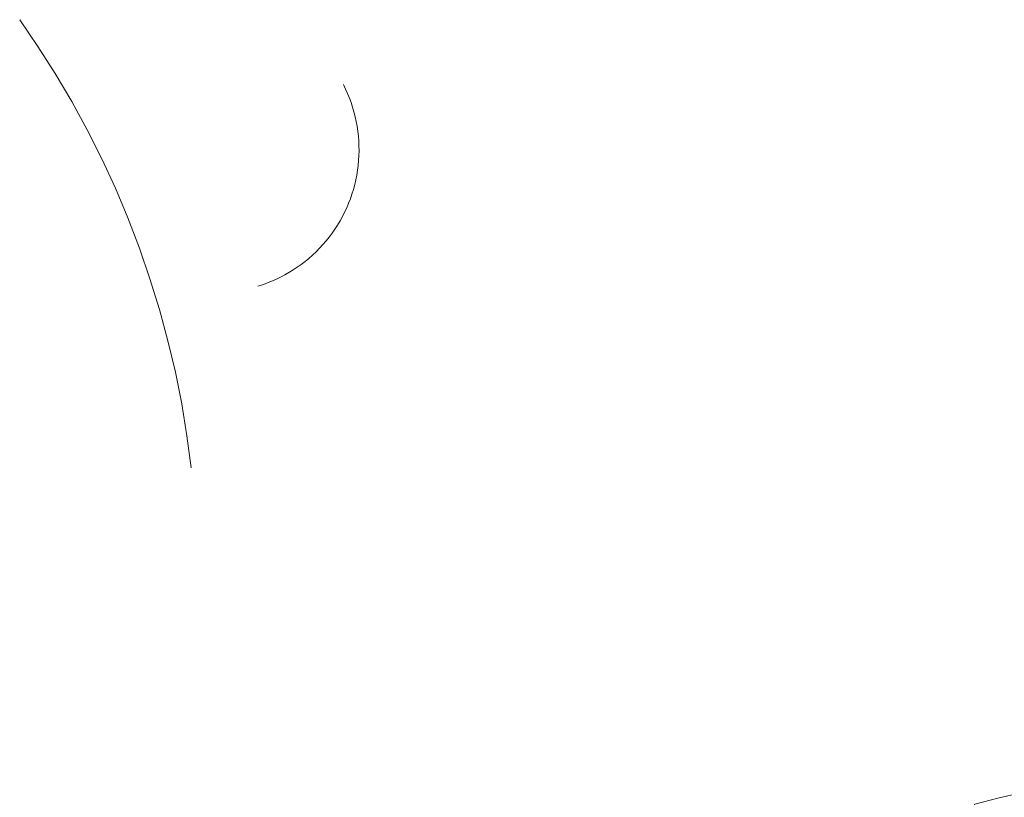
# Model space of a CAD drawing. Header units: millimetres. Extents: x -1459 to 125, y -3469 to 122.
# Tile 110 of 199: x -172 to -162, y -2963 to -2955. Entities that reach past the tile are written whole.
import ezdxf

# ---------------------------------------------------------------- set-up
doc = ezdxf.new("R2010")
doc.units = ezdxf.units.MM
doc.header["$MEASUREMENT"] = 0
doc.layers.add('Layer 1', color=7, linetype='Continuous')

msp = doc.modelspace()

# ---------------------------------------------------------------- linework, layer by layer
at = {"layer": 'Layer 1', "color": 5, "lineweight": 9}
for points, knots in [([(-171.8282, -2955.3485), (-171.8282, -2955.3485), (-171.6408, -2955.6219), (-171.6408, -2955.6219), (-171.6408, -2955.6219), (-171.4628, -2955.9015), (-171.4628, -2955.9015), (-171.4628, -2955.9015), (-171.2942, -2956.187), (-171.2942, -2956.187), (-171.2942, -2956.187), (-171.1352, -2956.4779), (-171.1352, -2956.4779), (-171.1352, -2956.4779), (-170.9862, -2956.774), (-170.9862, -2956.774), (-170.9862, -2956.774), (-170.8471, -2957.075), (-170.8471, -2957.075), (-170.8471, -2957.075), (-170.7183, -2957.3804), (-170.7183, -2957.3804), (-170.7183, -2957.3804), (-170.5997, -2957.69), (-170.5997, -2957.69), (-170.5997, -2957.69), (-170.4917, -2958.0034), (-170.4917, -2958.0034), (-170.4917, -2958.0034), (-170.3942, -2958.3203), (-170.3942, -2958.3203), (-170.3942, -2958.3203), (-170.3074, -2958.6402), (-170.3074, -2958.6402), (-170.3074, -2958.6402), (-170.2314, -2958.9629), (-170.2314, -2958.9629), (-170.2314, -2958.9629), (-170.1663, -2959.2879), (-170.1663, -2959.2879), (-170.1663, -2959.2879), (-170.1121, -2959.615), (-170.1121, -2959.615), (-170.1121, -2959.615), (-170.0689, -2959.9437), (-170.0689, -2959.9437)], [0, 0, 0, 0, 0.0666667, 0.0666667, 0.0666667, 0.1333333, 0.1333333, 0.1333333, 0.2, 0.2, 0.2, 0.2666667, 0.2666667, 0.2666667, 0.3333333, 0.3333333, 0.3333333, 0.4, 0.4, 0.4, 0.4666667, 0.4666667, 0.4666667, 0.5333333, 0.5333333, 0.5333333, 0.6, 0.6, 0.6, 0.6666667, 0.6666667, 0.6666667, 0.7333333, 0.7333333, 0.7333333, 0.8, 0.8, 0.8, 0.8666667, 0.8666667, 0.8666667, 0.9333333, 0.9333333, 0.9333333, 1, 1, 1, 1]), ([(-169.3871, -2958.0815), (-169.3871, -2958.0815), (-169.3392, -2958.0662), (-169.3392, -2958.0662), (-169.3392, -2958.0662), (-169.292, -2958.0492), (-169.292, -2958.0492), (-169.292, -2958.0492), (-169.2453, -2958.0306), (-169.2453, -2958.0306), (-169.2453, -2958.0306), (-169.1994, -2958.0104), (-169.1994, -2958.0104), (-169.1994, -2958.0104), (-169.1541, -2957.9887), (-169.1541, -2957.9887), (-169.1541, -2957.9887), (-169.1096, -2957.9654), (-169.1096, -2957.9654), (-169.1096, -2957.9654), (-169.0659, -2957.9406), (-169.0659, -2957.9406), (-169.0659, -2957.9406), (-169.0231, -2957.9143), (-169.0231, -2957.9143), (-169.0231, -2957.9143), (-168.9813, -2957.8866), (-168.9813, -2957.8866), (-168.9813, -2957.8866), (-168.9404, -2957.8574), (-168.9404, -2957.8574), (-168.9404, -2957.8574), (-168.9005, -2957.8269), (-168.9005, -2957.8269), (-168.9005, -2957.8269), (-168.8617, -2957.795), (-168.8617, -2957.795), (-168.8617, -2957.795), (-168.8241, -2957.7618), (-168.8241, -2957.7618), (-168.8241, -2957.7618), (-168.7876, -2957.7273), (-168.7876, -2957.7273), (-168.7876, -2957.7273), (-168.7523, -2957.6916), (-168.7523, -2957.6916), (-168.7523, -2957.6916), (-168.7182, -2957.6547), (-168.7182, -2957.6547), (-168.7182, -2957.6547), (-168.6854, -2957.6166), (-168.6854, -2957.6166), (-168.6854, -2957.6166), (-168.654, -2957.5775), (-168.654, -2957.5775), (-168.654, -2957.5775), (-168.6239, -2957.5372), (-168.6239, -2957.5372), (-168.6239, -2957.5372), (-168.5952, -2957.496), (-168.5952, -2957.496), (-168.5952, -2957.496), (-168.568, -2957.4538), (-168.568, -2957.4538), (-168.568, -2957.4538), (-168.5422, -2957.4107), (-168.5422, -2957.4107), (-168.5422, -2957.4107), (-168.5179, -2957.3668), (-168.5179, -2957.3668), (-168.5179, -2957.3668), (-168.4951, -2957.322), (-168.4951, -2957.322), (-168.4951, -2957.322), (-168.4739, -2957.2765), (-168.4739, -2957.2765), (-168.4739, -2957.2765), (-168.4543, -2957.2303), (-168.4543, -2957.2303), (-168.4543, -2957.2303), (-168.4362, -2957.1834), (-168.4362, -2957.1834), (-168.4362, -2957.1834), (-168.4198, -2957.136), (-168.4198, -2957.136), (-168.4198, -2957.136), (-168.405, -2957.088), (-168.405, -2957.088), (-168.405, -2957.088), (-168.3919, -2957.0395), (-168.3919, -2957.0395), (-168.3919, -2957.0395), (-168.3804, -2956.9906), (-168.3804, -2956.9906), (-168.3804, -2956.9906), (-168.3707, -2956.9414), (-168.3707, -2956.9414), (-168.3707, -2956.9414), (-168.3626, -2956.8918), (-168.3626, -2956.8918), (-168.3626, -2956.8918), (-168.3562, -2956.842), (-168.3562, -2956.842), (-168.3562, -2956.842), (-168.3516, -2956.792), (-168.3516, -2956.792), (-168.3516, -2956.792), (-168.3486, -2956.7418), (-168.3486, -2956.7418), (-168.3486, -2956.7418), (-168.3474, -2956.6916), (-168.3474, -2956.6916), (-168.3474, -2956.6916), (-168.3479, -2956.6414), (-168.3479, -2956.6414), (-168.3479, -2956.6414), (-168.3502, -2956.5913), (-168.3502, -2956.5913), (-168.3502, -2956.5913), (-168.3541, -2956.5412), (-168.3541, -2956.5412), (-168.3541, -2956.5412), (-168.3598, -2956.4913), (-168.3598, -2956.4913), (-168.3598, -2956.4913), (-168.3672, -2956.4416), (-168.3672, -2956.4416), (-168.3672, -2956.4416), (-168.3762, -2956.3922), (-168.3762, -2956.3922), (-168.3762, -2956.3922), (-168.387, -2956.3432), (-168.387, -2956.3432), (-168.387, -2956.3432), (-168.3995, -2956.2945), (-168.3995, -2956.2945), (-168.3995, -2956.2945), (-168.4136, -2956.2463), (-168.4136, -2956.2463), (-168.4136, -2956.2463), (-168.4293, -2956.1987), (-168.4293, -2956.1987), (-168.4293, -2956.1987), (-168.4467, -2956.1515), (-168.4467, -2956.1515), (-168.4467, -2956.1515), (-168.4657, -2956.1051), (-168.4657, -2956.1051), (-168.4657, -2956.1051), (-168.4863, -2956.0592), (-168.4863, -2956.0592), (-168.4863, -2956.0592), (-168.5084, -2956.0142), (-168.5084, -2956.0142)], [0, 0, 0, 0, 0.0196078, 0.0196078, 0.0196078, 0.0392157, 0.0392157, 0.0392157, 0.0588235, 0.0588235, 0.0588235, 0.0784314, 0.0784314, 0.0784314, 0.0980392, 0.0980392, 0.0980392, 0.1176471, 0.1176471, 0.1176471, 0.1372549, 0.1372549, 0.1372549, 0.1568627, 0.1568627, 0.1568627, 0.1764706, 0.1764706, 0.1764706, 0.1960784, 0.1960784, 0.1960784, 0.2156863, 0.2156863, 0.2156863, 0.2352941, 0.2352941, 0.2352941, 0.254902, 0.254902, 0.254902, 0.2745098, 0.2745098, 0.2745098, 0.2941176, 0.2941176, 0.2941176, 0.3137255, 0.3137255, 0.3137255, 0.3333333, 0.3333333, 0.3333333, 0.3529412, 0.3529412, 0.3529412, 0.372549, 0.372549, 0.372549, 0.3921569, 0.3921569, 0.3921569, 0.4117647, 0.4117647, 0.4117647, 0.4313725, 0.4313725, 0.4313725, 0.4509804, 0.4509804, 0.4509804, 0.4705882, 0.4705882, 0.4705882, 0.4901961, 0.4901961, 0.4901961, 0.5098039, 0.5098039, 0.5098039, 0.5294118, 0.5294118, 0.5294118, 0.5490196, 0.5490196, 0.5490196, 0.5686275, 0.5686275, 0.5686275, 0.5882353, 0.5882353, 0.5882353, 0.6078431, 0.6078431, 0.6078431, 0.627451, 0.627451, 0.627451, 0.6470588, 0.6470588, 0.6470588, 0.6666667, 0.6666667, 0.6666667, 0.6862745, 0.6862745, 0.6862745, 0.7058824, 0.7058824, 0.7058824, 0.7254902, 0.7254902, 0.7254902, 0.745098, 0.745098, 0.745098, 0.7647059, 0.7647059, 0.7647059, 0.7843137, 0.7843137, 0.7843137, 0.8039216, 0.8039216, 0.8039216, 0.8235294, 0.8235294, 0.8235294, 0.8431373, 0.8431373, 0.8431373, 0.8627451, 0.8627451, 0.8627451, 0.8823529, 0.8823529, 0.8823529, 0.9019608, 0.9019608, 0.9019608, 0.9215686, 0.9215686, 0.9215686, 0.9411765, 0.9411765, 0.9411765, 0.9607843, 0.9607843, 0.9607843, 0.9803922, 0.9803922, 0.9803922, 1, 1, 1, 1]), ([(-149.5181, -2964.1265), (-149.5181, -2964.1265), (-151.1174, -2963.7673), (-151.1174, -2963.7673), (-151.1174, -2963.7673), (-152.4958, -2963.488), (-152.4958, -2963.488), (-152.4958, -2963.488), (-153.6901, -2963.2794), (-153.6901, -2963.2794), (-153.6901, -2963.2794), (-154.2299, -2963.1987), (-154.2299, -2963.1987), (-154.2299, -2963.1987), (-154.7375, -2963.1321), (-154.7375, -2963.1321), (-154.7375, -2963.1321), (-155.2684, -2963.0733), (-155.2684, -2963.0733), (-155.2684, -2963.0733), (-155.7702, -2963.0289), (-155.7702, -2963.0289), (-155.7702, -2963.0289), (-156.2476, -2962.9971), (-156.2476, -2962.9971), (-156.2476, -2962.9971), (-156.7055, -2962.9763), (-156.7055, -2962.9763), (-156.7055, -2962.9763), (-157.5813, -2962.9609), (-157.5813, -2962.9609), (-157.5813, -2962.9609), (-158.4357, -2962.9694), (-158.4357, -2962.9694), (-158.4357, -2962.9694), (-159.301, -2962.995), (-159.301, -2962.995), (-159.301, -2962.995), (-159.7409, -2963.0198), (-159.7409, -2963.0198), (-159.7409, -2963.0198), (-160.1864, -2963.0568), (-160.1864, -2963.0568), (-160.1864, -2963.0568), (-160.4113, -2963.0809), (-160.4113, -2963.0809), (-160.4113, -2963.0809), (-160.6377, -2963.1092), (-160.6377, -2963.1092), (-160.6377, -2963.1092), (-160.8658, -2963.1422), (-160.8658, -2963.1422), (-160.8658, -2963.1422), (-161.0954, -2963.1803), (-161.0954, -2963.1803), (-161.0954, -2963.1803), (-161.3268, -2963.2238), (-161.3268, -2963.2238), (-161.3268, -2963.2238), (-161.56, -2963.2732), (-161.56, -2963.2732), (-161.56, -2963.2732), (-161.7949, -2963.3288), (-161.7949, -2963.3288), (-161.7949, -2963.3288), (-162.0317, -2963.3911), (-162.0317, -2963.3911), (-162.0317, -2963.3911), (-162.8197, -2964.8241), (-162.8197, -2964.8241), (-162.8197, -2964.8241), (-163.4359, -2966.0128), (-163.4359, -2966.0128), (-163.4359, -2966.0128), (-163.6878, -2966.5273), (-163.6878, -2966.5273), (-163.6878, -2966.5273), (-163.9067, -2966.9947), (-163.9067, -2966.9947), (-163.9067, -2966.9947), (-164.0958, -2967.4198), (-164.0958, -2967.4198), (-164.0958, -2967.4198), (-164.2585, -2967.8073), (-164.2585, -2967.8073), (-164.2585, -2967.8073), (-164.398, -2968.1619), (-164.398, -2968.1619), (-164.398, -2968.1619), (-164.5177, -2968.4882), (-164.5177, -2968.4882), (-164.5177, -2968.4882), (-164.6209, -2968.7909), (-164.6209, -2968.7909), (-164.6209, -2968.7909), (-164.7108, -2969.0748), (-164.7108, -2969.0748), (-164.7108, -2969.0748), (-165.3254, -2971.2196), (-165.3254, -2971.2196), (-165.3254, -2971.2196), (-167.2794, -2977.3809), (-167.2794, -2977.3809)], [0, 0, 0, 0, 0.0294118, 0.0294118, 0.0294118, 0.0588235, 0.0588235, 0.0588235, 0.0882353, 0.0882353, 0.0882353, 0.1176471, 0.1176471, 0.1176471, 0.1470588, 0.1470588, 0.1470588, 0.1764706, 0.1764706, 0.1764706, 0.2058824, 0.2058824, 0.2058824, 0.2352941, 0.2352941, 0.2352941, 0.2647059, 0.2647059, 0.2647059, 0.2941176, 0.2941176, 0.2941176, 0.3235294, 0.3235294, 0.3235294, 0.3529412, 0.3529412, 0.3529412, 0.3823529, 0.3823529, 0.3823529, 0.4117647, 0.4117647, 0.4117647, 0.4411765, 0.4411765, 0.4411765, 0.4705882, 0.4705882, 0.4705882, 0.5, 0.5, 0.5, 0.5294118, 0.5294118, 0.5294118, 0.5588235, 0.5588235, 0.5588235, 0.5882353, 0.5882353, 0.5882353, 0.6176471, 0.6176471, 0.6176471, 0.6470588, 0.6470588, 0.6470588, 0.6764706, 0.6764706, 0.6764706, 0.7058824, 0.7058824, 0.7058824, 0.7352941, 0.7352941, 0.7352941, 0.7647059, 0.7647059, 0.7647059, 0.7941176, 0.7941176, 0.7941176, 0.8235294, 0.8235294, 0.8235294, 0.8529412, 0.8529412, 0.8529412, 0.8823529, 0.8823529, 0.8823529, 0.9117647, 0.9117647, 0.9117647, 0.9411765, 0.9411765, 0.9411765, 0.9705882, 0.9705882, 0.9705882, 1, 1, 1, 1])]:
    msp.add_open_spline(points, degree=3, knots=knots, dxfattribs=at)

doc.saveas('drawing.dxf')
